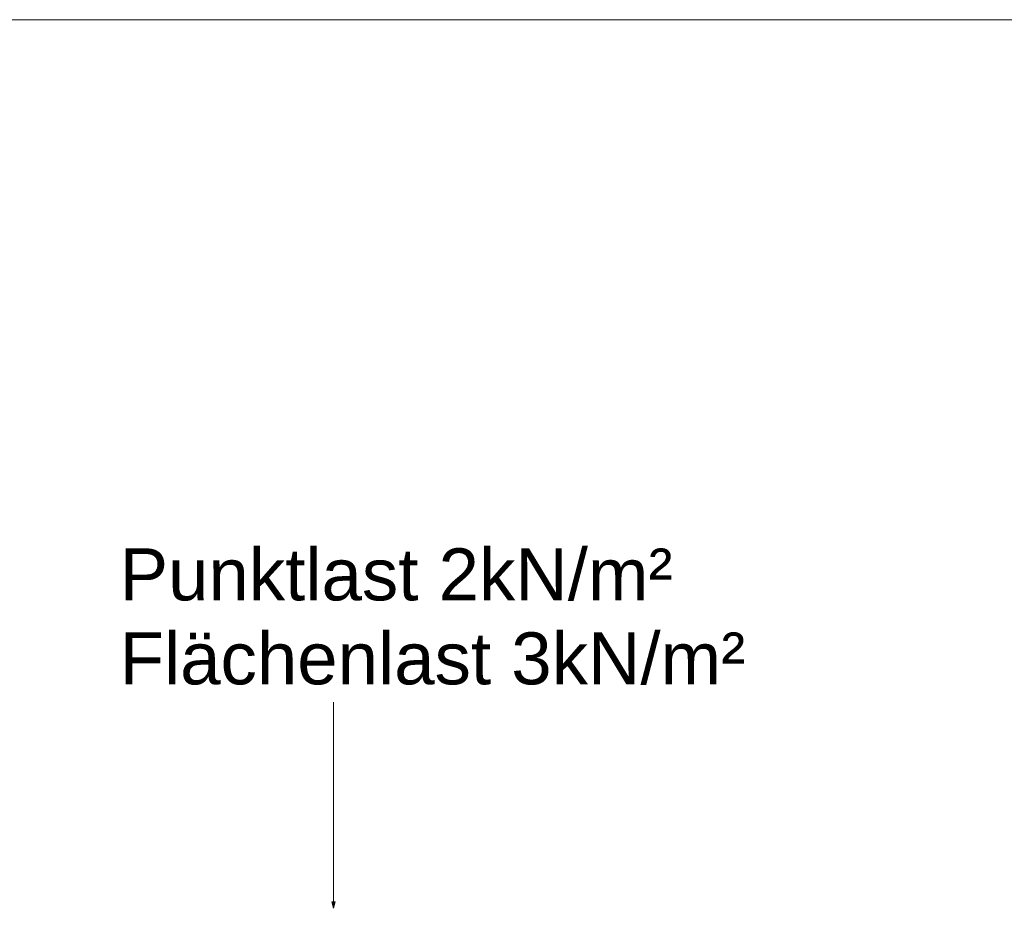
# Model space of a CAD drawing. Header units: metres. Extents: x 0.4 to 30.1, y -10.7 to 8.6.
# Tile 208 of 256: x 6.936 to 7.413, y 6.169 to 6.6. Entities that reach past the tile are written whole.
import ezdxf

# ---------------------------------------------------------------- set-up
doc = ezdxf.new("R2010")
doc.units = ezdxf.units.M
doc.layers.add('_Bodenaufbauten 20230510 (2D)', color=7, linetype='Continuous', lineweight=9)
doc.layers.add('Keine', color=7, linetype='Continuous', lineweight=9)
doc.styles.add('Arial', font='arial.ttf')

# ---------------------------------------------------------------- blocks, each defined once
blk = doc.blocks.new('Bodenaufbauten 20230510 (2D)')
at = {"layer": 'Keine', "linetype": 'Continuous', "lineweight": 0, "transparency": 33554687}
blk.add_hatch(color=7, dxfattribs=at).paths.add_polyline_path([(7.08885, 6.17208), (7.088, 6.16891), (7.08715, 6.17208)])
at = {"layer": 'Keine', "color": 7, "linetype": 'Continuous', "lineweight": 9, "transparency": 33554687}
blk.add_line((7.088, 6.26891), (7.088, 6.16891), dxfattribs=at)
at = {"layer": 'Keine', "color": 255, "flags": 128}
blk.add_lwpolyline([(6, 6.6), (8, 6.6), (8, 4.2), (6, 4.2)], close=True, dxfattribs=at)
at = {"layer": 'Keine', "color": 7, "linetype": 'Continuous', "lineweight": 5, "transparency": 33554687, "flags": 128}
blk.add_lwpolyline([(7.08885, 6.17208), (7.088, 6.16891), (7.08715, 6.17208)], close=True, dxfattribs=at)
at = {"layer": 'Keine', "color": 7, "transparency": 33554687, "insert": (6.98428, 6.34351), "char_height": 0.0252181, "attachment_point": 1, "line_spacing_factor": 0.969122, "style": 'Arial'}
blk.add_mtext('Punktlast 2kN/m²\\PFlächenlast 3kN/m²', dxfattribs=at)

msp = doc.modelspace()

# ---------------------------------------------------------------- block references
at = {"layer": '_Bodenaufbauten 20230510 (2D)'}
msp.add_blockref('Bodenaufbauten 20230510 (2D)', (0, 0), dxfattribs=at)

doc.saveas('drawing.dxf')
